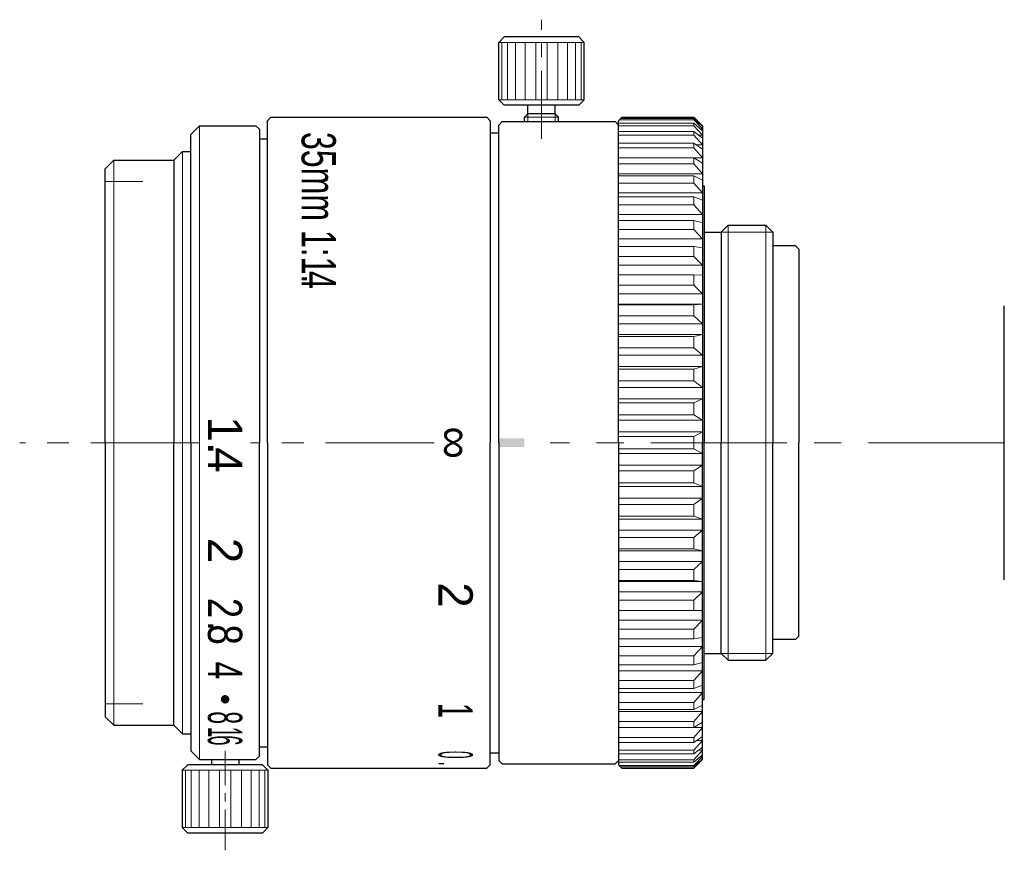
# Model space of a CAD drawing. Header units: millimetres. Extents: x 24.7 to 82.2, y 26.2 to 74.7.
import ezdxf
from ezdxf.enums import TextEntityAlignment as Align

# ---------------------------------------------------------------- set-up
doc = ezdxf.new("R2010")
doc.units = ezdxf.units.MM
doc.header["$LTSCALE"] = 0.25
doc.linetypes.add('CENTER', pattern=[50.8, 31.75, -6.35, 6.35, -6.35])
doc.layers.add('00_補助線', color=252, linetype='Continuous', lineweight=0, plot=False)
for name, color, linetype, lineweight in [('01_外形線', 7, 'Continuous', 30), ('02_ﾈｼﾞ（断面）・遮光線仕切り', 7, 'Continuous', 20), ('03_ﾈｼﾞ・ﾛｰﾚｯﾄ・遮光線', 7, 'Continuous', 9), ('04_中心線', 1, 'CENTER', 20), ('06_面取線', 7, 'Continuous', 9), ('09_文字', 2, 'Continuous', 20)]:
    doc.layers.add(name, color=color, linetype=linetype, lineweight=lineweight)
doc.styles.add('VS Standard', font='txt', dxfattribs={"height": 3})

msp = doc.modelspace()

# ---------------------------------------------------------------- hatches: boundary and pattern name
at = {"layer": '01_外形線'}
h = msp.add_hatch(color=256, dxfattribs=at)
h.dxf.hatch_style = 1
h.paths.add_polyline_path([(54.21, 50.25), (52.71, 50.25), (52.71, 49.75), (54.21, 49.75)])
at = {"layer": '09_文字'}
h = msp.add_hatch(color=256, dxfattribs=at)
h.dxf.hatch_style = 1
h.paths.add_polyline_path([(36.736, 34.767, 1), (36.736, 35.267, 1)])

# ---------------------------------------------------------------- linework, layer by layer
at = {"layer": '00_補助線'}
for p, q in [((29.74, 65.25), (31.94, 65.25)), ((29.74, 34.75), (31.94, 34.75))]:
    msp.add_line(p, q, dxfattribs=at)
at = {"layer": '01_外形線'}
for p, q in [((53.035, 73.7), (52.71, 73.375)), ((57.385, 73.7), (53.035, 73.7)), ((57.385, 73.7), (57.71, 73.375)), ((52.71, 70.025), (52.71, 73.375)), ((57.71, 70.025), (57.71, 73.375)), ((53.035, 69.7), (52.71, 70.025)), ((57.385, 69.7), (53.035, 69.7)), ((54.41, 69.2), (54.41, 69.7)), ((56.01, 69.2), (56.01, 69.7)), ((57.385, 69.7), (57.71, 70.025)), ((39.41, 69), (39.21, 68.8)), ((39.41, 69), (52.01, 69)), ((52.21, 68.8), (52.01, 69)), ((54.21, 69), (54.41, 69.2)), ((54.21, 68.75), (54.21, 69)), ((56.01, 69.2), (54.41, 69.2)), ((56.01, 69.2), (56.21, 69)), ((56.21, 68.75), (56.21, 69)), ((59.71, 68.8), (59.91, 69)), ((59.91, 69), (64.11, 69)), ((64.11, 69), (64.61, 68.5)), ((34.736, 68), (35.236, 68.5)), ((35.236, 68.5), (38.536, 68.5)), ((38.736, 68.3), (38.536, 68.5)), ((39.21, 50), (39.21, 68.8)), ((52.21, 68.8), (52.21, 50)), ((52.71, 68.55), (52.91, 68.75)), ((52.71, 50), (52.71, 68.55)), ((52.91, 68.75), (59.51, 68.75)), ((59.51, 68.75), (59.71, 68.55)), ((59.71, 50), (59.71, 68.8)), ((64.61, 68.5), (64.61, 50)), ((34.736, 50), (34.736, 68)), ((38.736, 68.3), (38.736, 50)), ((52.21, 68.1), (52.71, 68.1)), ((38.736, 67.75), (39.21, 67.75)), ((33.74, 66.5), (34.24, 67)), ((34.24, 67), (34.736, 67)), ((29.74, 66), (30.24, 66.5)), ((30.24, 66.5), (33.74, 66.5)), ((33.74, 66.5), (33.74, 66.5)), ((33.74, 66.5), (33.74, 50)), ((29.74, 50), (29.74, 66)), ((64.61, 65), (64.71, 65)), ((64.71, 65), (64.71, 50)), ((65.71, 62.303), (66.107, 62.7)), ((66.107, 62.7), (68.313, 62.7)), ((68.71, 62.303), (68.313, 62.7)), ((64.71, 62.303), (65.71, 62.303)), ((65.71, 62.303), (65.71, 62.303)), ((65.71, 62.303), (65.71, 50)), ((68.71, 62.303), (68.71, 50)), ((70.036, 61.5), (68.71, 61.5)), ((70.036, 61.5), (70.236, 61.3)), ((70.236, 61.3), (70.236, 50)), ((82.236, 42), (82.236, 58)), ((29.74, 50), (29.74, 34)), ((33.74, 33.5), (33.74, 50)), ((34.736, 50), (34.736, 32)), ((38.736, 31.7), (38.736, 50)), ((39.21, 50), (39.21, 31.2)), ((52.21, 31.2), (52.21, 50)), ((52.71, 50), (52.71, 31.45)), ((59.71, 50), (59.71, 31.2)), ((64.61, 31.5), (64.61, 50)), ((64.71, 35), (64.71, 50)), ((65.71, 37.697), (65.71, 50)), ((68.71, 37.697), (68.71, 50)), ((70.236, 38.7), (70.236, 50)), ((70.036, 38.5), (70.236, 38.7)), ((70.036, 38.5), (68.71, 38.5)), ((64.71, 37.697), (65.71, 37.697)), ((65.71, 37.697), (65.71, 37.697)), ((65.71, 37.697), (66.107, 37.3)), ((68.71, 37.697), (68.313, 37.3)), ((66.107, 37.3), (68.313, 37.3)), ((64.61, 35), (64.71, 35)), ((29.74, 34), (30.24, 33.5)), ((30.24, 33.5), (33.74, 33.5)), ((33.74, 33.5), (33.74, 33.5)), ((33.74, 33.5), (34.24, 33)), ((34.24, 33), (34.736, 33)), ((38.736, 32.25), (39.21, 32.25)), ((34.736, 32), (35.236, 31.5)), ((38.736, 31.7), (38.536, 31.5)), ((52.21, 31.9), (52.71, 31.9)), ((34.561, 31.2), (34.236, 30.875)), ((38.911, 31.2), (34.561, 31.2)), ((35.236, 31.5), (38.536, 31.5)), ((35.936, 31.5), (35.936, 31.2)), ((37.536, 31.5), (37.536, 31.2)), ((38.911, 31.2), (39.236, 30.875)), ((39.41, 31), (39.21, 31.2)), ((52.21, 31.2), (52.01, 31)), ((52.71, 31.45), (52.91, 31.25)), ((52.91, 31.25), (59.51, 31.25)), ((59.51, 31.25), (59.71, 31.45)), ((59.71, 31.2), (59.91, 31)), ((64.11, 31), (64.61, 31.5)), ((34.236, 30.875), (34.236, 27.525)), ((39.236, 30.875), (39.236, 27.525)), ((39.41, 31), (52.01, 31)), ((59.91, 31), (64.11, 31)), ((34.561, 27.2), (34.236, 27.525)), ((38.911, 27.2), (34.561, 27.2)), ((38.911, 27.2), (39.236, 27.525))]:
    msp.add_line(p, q, dxfattribs=at)
at = {"layer": '02_ﾈｼﾞ（断面）・遮光線仕切り'}
for p, q in [((54.41, 68.75), (54.41, 69.2)), ((56.01, 68.75), (56.01, 69.2)), ((65.71, 62.303), (68.71, 62.303)), ((65.71, 37.697), (68.71, 37.697))]:
    msp.add_line(p, q, dxfattribs=at)
at = {"layer": '03_ﾈｼﾞ・ﾛｰﾚｯﾄ・遮光線'}
for p, q in [((59.71, 68.655), (64.11, 68.655)), ((59.71, 68.508), (64.11, 68.508)), ((59.765, 68.856), (64.11, 68.856)), ((59.839, 68.93), (64.11, 68.93)), ((64.11, 68.93), (64.61, 68.454)), ((64.11, 68.856), (64.61, 68.322)), ((64.11, 68.655), (64.61, 68.216)), ((64.11, 68.508), (64.61, 67.955)), ((59.71, 68.176), (64.11, 68.176)), ((59.71, 67.958), (64.11, 67.958)), ((64.11, 68.176), (64.61, 67.779)), ((64.11, 67.958), (64.61, 67.39)), ((64.61, 67.955), (64.388, 67.955)), ((64.61, 68.322), (64.489, 68.322)), ((59.71, 67.498), (64.11, 67.498)), ((64.11, 67.498), (64.61, 67.147)), ((64.61, 67.39), (64.263, 67.39)), ((59.71, 67.211), (64.11, 67.211)), ((64.11, 67.211), (64.61, 66.635)), ((64.61, 66.635), (59.71, 66.635)), ((59.71, 66.628), (64.11, 66.628)), ((59.71, 66.275), (64.11, 66.275)), ((64.11, 66.628), (64.61, 66.327)), ((64.11, 66.275), (64.61, 65.698)), ((64.61, 65.698), (59.71, 65.698)), ((59.71, 65.576), (64.11, 65.576)), ((64.11, 65.576), (64.61, 65.328)), ((59.71, 65.161), (64.11, 65.161)), ((64.11, 65.161), (64.61, 64.589)), ((64.61, 64.589), (59.71, 64.589)), ((59.71, 64.354), (64.11, 64.354)), ((59.71, 63.881), (64.11, 63.881)), ((64.11, 64.354), (64.61, 64.161)), ((64.11, 63.881), (64.61, 63.319)), ((64.61, 63.319), (59.71, 63.319)), ((59.71, 62.974), (64.11, 62.974)), ((64.11, 62.974), (64.61, 62.839)), ((59.71, 62.449), (64.11, 62.449)), ((64.11, 62.449), (64.61, 61.904)), ((64.61, 61.904), (59.71, 61.904)), ((59.71, 61.452), (64.11, 61.452)), ((64.11, 61.452), (64.61, 61.377)), ((59.71, 60.88), (64.11, 60.88)), ((64.11, 60.88), (64.61, 60.359)), ((64.61, 60.359), (59.71, 60.359)), ((59.71, 59.804), (64.11, 59.804)), ((64.11, 59.804), (64.61, 59.789)), ((59.71, 59.192), (64.11, 59.192)), ((64.61, 58.7), (59.71, 58.7)), ((64.11, 59.192), (64.61, 58.7)), ((64.61, 58.095), (59.71, 58.095)), ((64.11, 58.049), (64.61, 58.095)), ((59.71, 58.049), (64.11, 58.049)), ((59.71, 57.404), (64.11, 57.404)), ((64.61, 56.946), (59.71, 56.946)), ((64.11, 57.404), (64.61, 56.946)), ((64.61, 56.312), (59.71, 56.312)), ((59.71, 56.206), (64.11, 56.206)), ((64.11, 56.206), (64.61, 56.312)), ((59.71, 55.534), (64.11, 55.534)), ((64.11, 55.534), (64.61, 55.115)), ((64.61, 55.115), (59.71, 55.115)), ((64.61, 54.459), (59.71, 54.459)), ((59.71, 54.295), (64.11, 54.295)), ((64.11, 54.295), (64.61, 54.459)), ((59.71, 53.604), (64.11, 53.604)), ((64.11, 53.604), (64.61, 53.229)), ((64.61, 53.229), (59.71, 53.229)), ((64.61, 52.558), (59.71, 52.558)), ((59.71, 52.337), (64.11, 52.337)), ((64.11, 52.337), (64.61, 52.558)), ((59.71, 51.634), (64.11, 51.634)), ((64.61, 51.307), (59.71, 51.307)), ((64.11, 51.634), (64.61, 51.307)), ((64.61, 50.629), (59.71, 50.629)), ((64.11, 50.353), (64.61, 50.629)), ((59.71, 50.353), (64.11, 50.353)), ((59.71, 49.647), (64.11, 49.647)), ((64.11, 49.647), (64.61, 49.371)), ((64.61, 49.371), (59.71, 49.371)), ((64.61, 48.693), (59.71, 48.693)), ((59.71, 48.366), (64.11, 48.366)), ((64.11, 48.366), (64.61, 48.693)), ((59.71, 47.663), (64.11, 47.663)), ((64.61, 47.442), (59.71, 47.442)), ((64.11, 47.663), (64.61, 47.442)), ((64.61, 46.771), (59.71, 46.771)), ((64.11, 46.396), (64.61, 46.771)), ((59.71, 46.396), (64.11, 46.396)), ((59.71, 45.705), (64.11, 45.705)), ((64.61, 45.541), (59.71, 45.541)), ((64.11, 45.705), (64.61, 45.541)), ((64.61, 44.885), (59.71, 44.885)), ((64.11, 44.466), (64.61, 44.885)), ((59.71, 44.466), (64.11, 44.466)), ((59.71, 43.794), (64.11, 43.794)), ((64.11, 43.794), (64.61, 43.688)), ((64.61, 43.688), (59.71, 43.688)), ((64.61, 43.054), (59.71, 43.054)), ((59.71, 42.596), (64.11, 42.596)), ((64.11, 42.596), (64.61, 43.054)), ((59.71, 41.951), (64.11, 41.951)), ((64.61, 41.905), (59.71, 41.905)), ((64.11, 41.951), (64.61, 41.905)), ((64.61, 41.3), (59.71, 41.3)), ((64.11, 40.808), (64.61, 41.3)), ((59.71, 40.808), (64.11, 40.808)), ((59.71, 40.196), (64.11, 40.196)), ((64.11, 40.196), (64.61, 40.211)), ((64.61, 39.641), (59.71, 39.641)), ((59.71, 39.12), (64.11, 39.12)), ((64.11, 39.12), (64.61, 39.641)), ((59.71, 38.548), (64.11, 38.548)), ((64.11, 38.548), (64.61, 38.623)), ((64.61, 38.096), (59.71, 38.096)), ((64.11, 37.551), (64.61, 38.096)), ((59.71, 37.551), (64.11, 37.551)), ((59.71, 37.026), (64.11, 37.026)), ((64.11, 37.026), (64.61, 37.161)), ((64.61, 36.681), (59.71, 36.681)), ((64.11, 36.119), (64.61, 36.681)), ((59.71, 36.119), (64.11, 36.119)), ((64.11, 35.646), (64.61, 35.839)), ((59.71, 35.646), (64.11, 35.646)), ((64.61, 35.411), (59.71, 35.411)), ((64.11, 34.839), (64.61, 35.411)), ((59.71, 34.839), (64.11, 34.839)), ((64.11, 34.424), (64.61, 34.672)), ((59.71, 34.424), (64.11, 34.424)), ((64.61, 34.302), (59.71, 34.302)), ((64.11, 33.725), (64.61, 34.302)), ((59.71, 33.725), (64.11, 33.725)), ((59.71, 33.372), (64.11, 33.372)), ((64.61, 33.365), (59.71, 33.365)), ((64.11, 33.372), (64.61, 33.673)), ((64.11, 32.789), (64.61, 33.365)), ((59.71, 32.789), (64.11, 32.789)), ((64.11, 32.502), (64.61, 32.853)), ((59.71, 32.502), (64.11, 32.502)), ((64.11, 32.042), (64.61, 32.61)), ((64.11, 31.824), (64.61, 32.221)), ((64.61, 32.61), (64.263, 32.61)), ((59.71, 32.042), (64.11, 32.042)), ((59.71, 31.824), (64.11, 31.824)), ((64.11, 31.492), (64.61, 32.045)), ((64.11, 31.345), (64.61, 31.784)), ((64.11, 31.144), (64.61, 31.678)), ((64.61, 32.045), (64.388, 32.045)), ((64.61, 31.678), (64.489, 31.678)), ((59.71, 31.492), (64.11, 31.492)), ((59.71, 31.345), (64.11, 31.345)), ((59.765, 31.144), (64.11, 31.144)), ((59.839, 31.07), (64.11, 31.07)), ((64.11, 31.07), (64.61, 31.546))]:
    msp.add_line(p, q, dxfattribs=at)
at = {"layer": '04_中心線', "ltscale": 0.5}
msp.add_line((55.21, 67.75), (55.21, 74.7), dxfattribs=at)
at = {"layer": '04_中心線', "ltscale": 0.8}
for p, q in [((35.239, 50), (24.74, 50)), ((48.946, 50), (38.209, 50))]:
    msp.add_line(p, q, dxfattribs=at)
at = {"layer": '04_中心線'}
msp.add_line((82.236, 50), (55.71, 50), dxfattribs=at)
at = {"layer": '04_中心線', "ltscale": 0.3}
msp.add_line((36.736, 26.2), (36.736, 32), dxfattribs=at)
at = {"layer": '06_面取線'}
for p, q in [((57.71, 73.375), (52.71, 73.375)), ((52.9, 73.375), (52.9, 70.025)), ((53.226, 73.375), (53.226, 70.025)), ((53.688, 73.375), (53.688, 70.025)), ((54.253, 73.375), (54.253, 70.025)), ((54.883, 73.375), (54.883, 70.025)), ((55.536, 73.375), (55.536, 70.025)), ((56.166, 73.375), (56.166, 70.025)), ((56.732, 73.375), (56.732, 70.025)), ((57.193, 73.375), (57.193, 70.025)), ((57.519, 73.375), (57.519, 70.025)), ((57.71, 70.025), (52.71, 70.025)), ((56.21, 69), (54.21, 69)), ((35.236, 68.5), (35.236, 50)), ((64.11, 68.93), (64.11, 68.856)), ((64.11, 68.655), (64.11, 68.508)), ((64.11, 68.176), (64.11, 67.958)), ((64.11, 67.498), (64.11, 67.211)), ((34.24, 67), (34.24, 50)), ((30.24, 66.5), (30.24, 50)), ((64.11, 66.628), (64.11, 66.275)), ((64.11, 65.576), (64.11, 65.161)), ((64.11, 64.354), (64.11, 63.881)), ((64.11, 62.974), (64.11, 62.449)), ((66.107, 62.7), (66.107, 50)), ((68.313, 62.7), (68.313, 50)), ((64.11, 61.452), (64.11, 60.88)), ((64.11, 59.804), (64.11, 59.192)), ((64.11, 58.049), (64.11, 57.404)), ((64.11, 56.206), (64.11, 55.534)), ((64.11, 54.295), (64.11, 53.604)), ((64.11, 52.337), (64.11, 51.634)), ((64.11, 50.353), (64.11, 50)), ((30.24, 33.5), (30.24, 50)), ((34.24, 33), (34.24, 50)), ((35.236, 31.5), (35.236, 50)), ((64.11, 49.647), (64.11, 50)), ((66.107, 37.3), (66.107, 50)), ((68.313, 37.3), (68.313, 50)), ((64.11, 47.663), (64.11, 48.366)), ((64.11, 45.705), (64.11, 46.396)), ((64.11, 43.794), (64.11, 44.466)), ((64.11, 41.951), (64.11, 42.596)), ((64.11, 40.196), (64.11, 40.808)), ((64.11, 38.548), (64.11, 39.12)), ((64.11, 37.026), (64.11, 37.551)), ((64.11, 35.646), (64.11, 36.119)), ((64.11, 34.424), (64.11, 34.839)), ((64.11, 33.372), (64.11, 33.725)), ((64.11, 32.502), (64.11, 32.789)), ((64.11, 31.824), (64.11, 32.042)), ((64.11, 31.345), (64.11, 31.492)), ((64.11, 31.07), (64.11, 31.144)), ((39.236, 30.875), (34.236, 30.875)), ((34.426, 27.525), (34.426, 30.875)), ((34.752, 27.525), (34.752, 30.875)), ((35.214, 27.525), (35.214, 30.875)), ((35.779, 27.525), (35.779, 30.875)), ((36.409, 27.525), (36.409, 30.875)), ((37.062, 27.525), (37.062, 30.875)), ((37.692, 27.525), (37.692, 30.875)), ((38.258, 27.525), (38.258, 30.875)), ((38.719, 27.525), (38.719, 30.875)), ((39.045, 27.525), (39.045, 30.875)), ((39.236, 27.525), (34.236, 27.525))]:
    msp.add_line(p, q, dxfattribs=at)

# ---------------------------------------------------------------- texts
at = {"layer": '09_文字', "style": 'VS Standard'}
for s, width, p in [('35mm 1:1.', 0.7, (43.202, 63.723)), ('4', 0.7, (43.202, 59.502)), ('2', 0.8, (37.731, 40.349)), ('.', 0.8, (37.734, 39.302)), ('8', 0.8, (37.734, 38.792)), ('4', 0.7, (37.736, 36.7)), ('1', 0.6, (51.195, 34.363)), ('8', 0.5, (37.736, 33.944)), ('6', 0.4, (37.732, 32.619)), ('1', 0.4, (37.734, 33.103)), ('0', 0.3, (51.193, 31.778)), ('.', 0.3, (51.197, 31.258))]:
    msp.add_text(s, height=2, rotation=270, dxfattribs=dict(at, width=width)).set_placement(p, align=Align.TOP_CENTER)
for s, p in [('1', (37.731, 50.793)), ('∞', (51.21, 50)), ('.', (37.734, 49.671)), ('4', (37.734, 48.985)), ('2', (37.731, 43.703)), ('2', (51.195, 41.109))]:
    msp.add_text(s, height=2, rotation=270, dxfattribs=at).set_placement(p, align=Align.TOP_CENTER)

doc.saveas('drawing.dxf')
